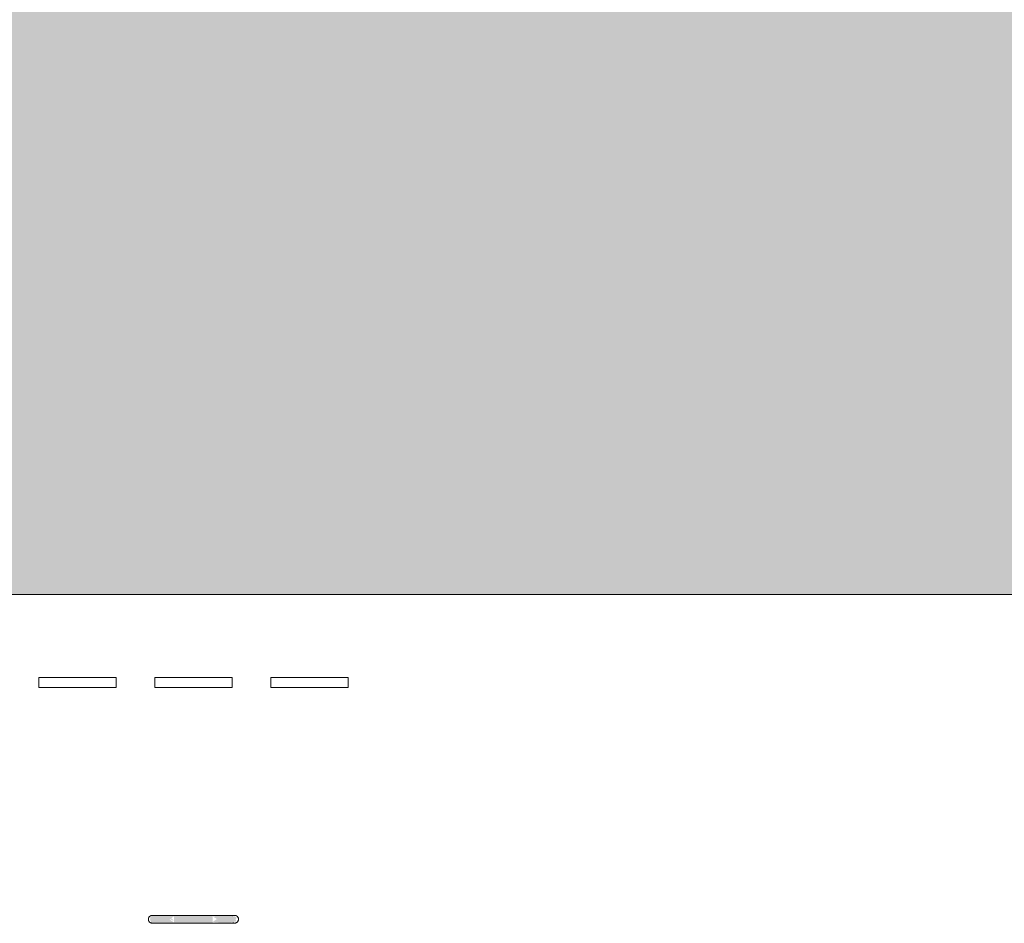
# Model space of a CAD drawing. Header units: millimetres. Extents: x 5980700 to 6194397, y -12939 to 2351883.
# Tile 2 of 124: x 6023426 to 6024700, y -10551 to -9382. Entities that reach past the tile are written whole.
import ezdxf

# ---------------------------------------------------------------- set-up
doc = ezdxf.new("R2010")
doc.units = ezdxf.units.MM
for name, color, linetype, lineweight in [('A-FLOR', 192, 'Continuous', 18), ('A-FLOR-PATT', 8, 'Continuous', 18), ('P-SANR-FIXT', 6, 'Continuous', 9)]:
    doc.layers.add(name, color=color, linetype=linetype, lineweight=lineweight)

# ---------------------------------------------------------------- blocks, each defined once
blk = doc.blocks.new('BE-PMSa-MOD-ARQ-CONEXAODOFUTURO-EX-000-R_rvt-1-PLANTA DE CAIMENTO DE PISOS - TÉRREO')
at = {"layer": 'A-FLOR-PATT', "lineweight": 5}
h = blk.add_hatch(dxfattribs=at)
h.set_pattern_fill('FP_2', color=135, style=0, pattern_type=2)
h.set_pattern_definition([(0, (0, 0), (812.8, 203.2), [33.528, -576.072, 33.528, -576.072, -3251.2]), (0, (0, 0), (812.8, 203.2), [-1219.2, 33.528, -1185.672, 33.528, -576.072, -1422.4]), (0, (0, 0), (812.8, 203.2), [-3048, 33.528, -372.872, 33.528, -982.472]), (120, (304.8, 101.6), (-582.3763620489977, 602.3054481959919), [33.52799999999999, -576.0719999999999, 33.52799999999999, -576.0719999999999, -3251.199999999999]), (120, (304.8, 101.6), (-582.3763620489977, 602.3054481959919), [-1219.2, 33.52799999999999, -1185.672, 33.52799999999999, -576.0719999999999, -1422.4]), (120, (304.8, 101.6), (-582.3763620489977, 602.3054481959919), [-3048, 33.52799999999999, -372.8719999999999, 33.52799999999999, -982.4719999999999]), (240, (406.4, 508), (-230.4236379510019, -805.5054481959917), [33.528, -576.072, 33.528, -576.072, -3251.2]), (240, (406.4, 508), (-230.4236379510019, -805.5054481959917), [-1219.2, 33.528, -1185.672, 33.528, -576.072, -1422.4]), (240, (406.4, 508), (-230.4236379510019, -805.5054481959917), [-3048, 33.528, -372.872, 33.528, -982.472])])
h.paths.add_polyline_path([(13153.13200708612, -10125.84100563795), (14705.38782324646, -10125.84100563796), (14705.38782324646, -9779.8857164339), (14699.38782324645, -9779.8857164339), (14699.38782324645, -9763.237570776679), (14681.68558745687, -9763.757413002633), (14670.96395493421, -9768.482704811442), (14665.88782324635, -9780.73757077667), (14665.88782324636, -9856.278958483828), (14670.73620676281, -9865.0681674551), (14677.45883342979, -9868.493127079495), (14678.38782324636, -9869.242380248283), (14678.38782324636, -9881.040871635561), (14674.1436913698, -9882.10035906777), (14663.09686027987, -9878.012306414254), (14654.48340806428, -9869.156476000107), (14652.0250349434, -9859.981702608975), (14651.89263271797, -9855.73757077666), (14650.88782324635, -9855.73757077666), (14651.89263271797, -9780.73757077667), (14653.73085252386, -9770.127241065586), (14655.24199762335, -9764.487570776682), (14667.13782324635, -9752.591745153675), (14683.38782324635, -9748.23757077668), (14699.38782324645, -9748.23757077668), (14699.38782324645, -9731.589425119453), (14705.38782324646, -9731.589425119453), (14705.38782324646, -9705.737570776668), (14755.38782324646, -9705.737570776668), (14755.38782324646, -9754.737570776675), (14795.38782324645, -9754.737570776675), (14796.02424042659, -9756.737570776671), (14812.38782324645, -9756.737570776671), (14811.36426821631, -9815.737570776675), (14810.34779546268, -9815.737570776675), (14811.47778338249, -9818.171971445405), (14811.43015556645, -9819.291362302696), (14811.44856252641, -9820.918341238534), (14827.38782324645, -9827.197475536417), (14827.38782324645, -10125.84100563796), (21231.38515489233, -10125.84100563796), (21231.38515489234, 5919.158994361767), (12003.88515489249, 5918.472013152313), (12003.8851548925, 5447.158205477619), (12268.88333741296, 5447.158205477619), (12268.88333741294, 4674.158994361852), (15653.88333741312, 4674.158994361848), (15653.88333741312, 5447.158205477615), (15923.88333741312, 5447.15820547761), (15923.88333741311, 4674.158994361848), (19999.38682609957, 4674.158994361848), (19999.38682609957, 5447.158205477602), (20269.38682609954, 5447.158205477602), (20269.38682609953, 4280.731645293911), (20299.38682609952, 4280.731645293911), (20298.51487451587, 1530.731645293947), (20269.38682609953, 1530.731645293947), (20269.38682609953, 1143.558994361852), (20299.38682609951, 1143.558994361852), (20298.51487451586, -1606.441005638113), (20269.38682609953, -1606.441005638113), (20269.38682609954, -2040.191005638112), (20299.38682609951, -2040.191005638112), (20298.51487451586, -4790.191005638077), (20269.38682609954, -4790.191005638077), (20269.38682609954, -5273.941005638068), (20299.38682609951, -5273.941005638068), (20298.51487451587, -8023.941005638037), (20269.38682609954, -8023.941005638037), (20269.38682609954, -9308.841005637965), (19999.38682609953, -9308.841005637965), (19999.38682609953, -8513.841794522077), (19913.38333741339, -8513.841794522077), (19913.38333741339, -8347.825683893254), (19635.38599049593, -8347.825683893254), (19635.38599049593, -8377.825683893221), (16285.38599049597, -8376.953732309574), (16285.38599049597, -8347.825683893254), (15971.88333741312, -8347.825683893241), (15971.88333741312, -8513.84179452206), (15921.38515489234, -8513.84179452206), (15921.38515489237, -9312.594001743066), (15651.38515489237, -9312.594001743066), (15651.3851548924, -8513.84179452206), (15603.38515489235, -8513.841794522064), (15603.38515489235, -8377.825683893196), (12316.88333741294, -8377.82568389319), (12316.88333741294, -8513.841794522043), (12268.88333741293, -8513.841794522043), (12268.88333741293, -9312.59400174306), (11998.88333741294, -9312.59400174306), (11998.88333741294, -8513.841794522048), (11950.88333741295, -8513.841794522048), (11950.88333741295, -8347.825683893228), (11867.63333741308, -8347.825683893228), (11867.63333741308, -8377.82568389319), (8517.633337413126, -8376.953732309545), (8517.633337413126, -8347.825683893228), (8434.383337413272, -8347.825683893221), (8434.383337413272, -8468.841794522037), (8419.38333741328, -8468.841794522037), (8419.38333741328, -8498.841794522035), (8434.383337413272, -8498.841794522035), (8434.383337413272, -8513.841794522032), (8386.383337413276, -8513.841794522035), (8386.383337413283, -9312.594001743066), (8116.383337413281, -9312.594001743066), (8116.383337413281, -9125.841005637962), (2121.38333741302, -9125.841005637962), (2121.38333741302, -9312.594001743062), (1851.383337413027, -9312.594001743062), (1851.383337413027, -9125.841005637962), (-4143.616662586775, -9125.841005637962), (-4143.616662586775, -9312.594001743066), (-4413.616662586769, -9312.594001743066), (-4413.616662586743, -8513.841794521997), (-4461.61666258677, -8513.841794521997), (-4461.61666258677, -8498.841794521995), (-4446.616662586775, -8498.841794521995), (-4446.616662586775, -8468.841794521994), (-4461.61666258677, -8468.841794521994), (-4461.61666258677, -8347.825683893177), (-4547.366662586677, -8347.825683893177), (-4547.366662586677, -8377.825683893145), (-7897.36666258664, -8376.953732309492), (-7897.36666258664, -8347.825683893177), (-7983.116662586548, -8347.825683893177), (-7983.116662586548, -8513.841794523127), (-8031.114845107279, -8513.841794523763), (-8031.114845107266, -9308.841005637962), (-8301.114845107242, -9308.841005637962), (-8301.114845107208, -8513.84179452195), (-8349.116662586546, -8513.841794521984), (-8349.116662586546, -8347.825683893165), (-8354.864845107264, -8347.825683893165), (-8354.864845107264, -8377.825683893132), (-11704.86484510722, -8376.953732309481), (-11704.86484510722, -8347.825683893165), (-11710.61666258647, -8347.825683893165), (-11710.61666258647, -8513.841794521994), (-11758.61484510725, -8513.841794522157), (-11758.61484510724, -9308.841005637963), (-12028.61484510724, -9308.841005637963), (-12028.61484510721, -8513.841794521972), (-12076.61666258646, -8513.841794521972), (-12076.61666258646, -8347.825683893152), (-12498.61666258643, -8347.825683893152), (-12498.61666258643, -8377.82568389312), (-15848.61666258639, -8376.953732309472), (-15848.61666258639, -8347.825683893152), (-16270.61666258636, -8347.82568389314), (-16270.61666258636, -8513.841794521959), (-16356.6158860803, -8513.84179452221), (-16356.61588608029, -9308.841005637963), (-16626.61588608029, -9308.841005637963), (-16626.61588608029, -7987.079408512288), (-16656.61588608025, -7987.079408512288), (-16655.74393449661, -5237.079408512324), (-16626.61588608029, -5237.079408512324), (-16626.61588608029, -4803.341005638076), (-16656.61588608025, -4803.341005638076), (-16655.7439344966, -2053.341005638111), (-16626.61588608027, -2053.341005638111), (-16626.61588608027, -1620.841794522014), (-16656.61588608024, -1620.841794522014), (-16655.74393449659, 1129.158205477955), (-16626.61588608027, 1129.158205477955), (-16626.61588608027, 1534.158205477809), (-16656.61588608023, 1534.158205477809), (-16655.74393449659, 4284.158205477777), (-16626.61588608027, 4284.158205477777), (-16626.61588608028, 5479.158994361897), (-16356.61588608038, 5479.158994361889), (-16356.61588608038, 4674.158994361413), (-12028.61666258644, 4674.158994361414), (-12028.61666258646, 5447.158205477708), (-11733.61666258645, 5446.941285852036), (-11733.61666258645, 4674.158994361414), (-8301.114845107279, 4674.158994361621), (-8301.114845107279, 5447.158205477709), (-8031.114845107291, 5447.158205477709), (-8031.114845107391, 5919.158994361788), (-17588.61484510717, 5919.158994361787), (-17588.6148451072, -10125.84100563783), (8442.166919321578, -10125.84100563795)])
h.paths.add_polyline_path([(14664.88301377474, -9780.73757077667), (14665.63226694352, -9779.779781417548), (14664.44050548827, -9775.73581322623)])
h.paths.add_polyline_path([(-16089.6590788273, -8758.10531785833), (-16115.54098333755, -8754.697900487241), (-16139.6590788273, -8744.707858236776), (-16160.36975694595, -8728.815995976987), (-16176.26161920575, -8708.105317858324), (-16186.2516614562, -8683.987222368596), (-16189.6590788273, -8658.105317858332), (-16186.2516614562, -8632.223413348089), (-16176.26161920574, -8608.105317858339), (-16160.36975694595, -8587.39463973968), (-16139.6590788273, -8571.502777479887), (-16115.54098333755, -8561.512735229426), (-16089.6590788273, -8558.105317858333), (-16063.77717431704, -8561.512735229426), (-16039.65907882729, -8571.502777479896), (-16018.94840070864, -8587.394639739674), (-16003.05653844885, -8608.105317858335), (-15993.06649619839, -8632.22341334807), (-15989.6590788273, -8658.105317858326), (-15993.06649619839, -8683.987222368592), (-16003.05653844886, -8708.10531785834), (-16018.94840070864, -8728.815995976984), (-16039.65907882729, -8744.707858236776), (-16063.77717431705, -8754.697900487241)])
h.paths.add_polyline_path([(19732.71217533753, -8754.668450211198), (19706.83027082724, -8751.260990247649), (19682.71217533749, -8741.270823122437), (19660.00862136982, -8722.781563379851), (19646.10963495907, -8704.667825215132), (19636.11959270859, -8680.54942825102), (19632.71217533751, -8648.664394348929), (19632.71217533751, -8622.782813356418), (19636.11959270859, -8596.901232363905), (19646.10963495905, -8572.783438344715), (19662.00149721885, -8552.073019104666), (19682.71217533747, -8536.181355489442), (19706.83027082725, -8526.191438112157), (19732.7121753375, -8522.784063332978), (19758.59407984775, -8526.191438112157), (19782.71217533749, -8536.181355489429), (19803.42285345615, -8552.073019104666), (19819.31471571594, -8572.783438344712), (19829.30475796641, -8596.901232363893), (19832.7121753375, -8628.39034617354), (19832.7121753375, -8654.66720021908), (19827.88084468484, -8683.987101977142), (19816.67739151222, -8708.104895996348), (19803.42285345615, -8725.378762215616), (19782.71217533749, -8741.27082312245), (19758.59407984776, -8751.260990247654)])
h.paths.add_polyline_path([(15648.38515489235, -8468.841794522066), (15650.88333741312, -8468.841794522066), (15650.88333741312, -8347.825683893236), (15648.38515489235, -8347.825683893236), (15648.38515489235, -8375.919436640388)])
h.paths.add_polyline_path([(-15957.766248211, 4689.65210732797), (-15964.016248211, 4691.326789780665), (-15966.60508297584, 4693.313272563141), (-15969.84032103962, 4698.916869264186), (-15969.84032103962, 4705.387345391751), (-15966.60508297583, 4710.990942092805), (-15961.00148627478, 4714.226180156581), (-15954.53101014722, 4714.226180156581), (-15948.92741344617, 4710.990942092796), (-15945.69217538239, 4705.387345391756), (-15945.69217538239, 4698.916869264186), (-15948.92741344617, 4693.313272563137), (-15954.53101014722, 4690.078034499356)])
h.paths.add_polyline_path([(19572.98503538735, 4699.192323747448), (19566.73503538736, 4700.867006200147), (19564.14620062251, 4702.853488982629), (19560.91096255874, 4708.45708568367), (19560.91096255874, 4714.927561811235), (19564.14620062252, 4720.531158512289), (19569.74979732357, 4723.766396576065), (19576.22027345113, 4723.766396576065), (19581.82387015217, 4720.53115851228), (19585.05910821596, 4714.927561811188), (19585.05910821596, 4708.457085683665), (19581.82387015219, 4702.853488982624), (19576.22027345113, 4699.618250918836)])
h.paths.add_polyline_path([(19732.7121753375, 4730.240264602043), (19706.83027082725, 4733.647681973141), (19682.7121753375, 4743.637724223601), (19662.00149721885, 4759.529586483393), (19646.10963495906, 4780.240264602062), (19636.11959270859, 4804.358360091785), (19632.71217533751, 4830.240264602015), (19636.11959270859, 4856.122169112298), (19646.10963495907, 4880.240264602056), (19662.00149721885, 4900.950942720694), (19682.7121753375, 4916.84280498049), (19706.83027082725, 4926.832847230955), (19732.7121753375, 4930.240264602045), (19758.59407984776, 4926.832847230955), (19782.71217533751, 4916.842804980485), (19803.42285345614, 4900.950942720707), (19819.31471571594, 4880.240264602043), (19829.30475796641, 4856.122169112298), (19832.7121753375, 4830.24026460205), (19829.30475796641, 4804.358360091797), (19819.31471571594, 4780.240264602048), (19803.42285345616, 4759.529586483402), (19782.71217533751, 4743.63772422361), (19758.59407984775, 4733.647681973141)])
h.paths.add_polyline_path([(-16089.6590788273, 4736.408178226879), (-16115.54098333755, 4739.815595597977), (-16139.6590788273, 4749.805637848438), (-16160.36975694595, 4765.697500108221), (-16176.26161920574, 4786.408178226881), (-16186.2516614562, 4810.526273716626), (-16189.6590788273, 4836.408178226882), (-16186.2516614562, 4862.29008273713), (-16176.26161920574, 4886.408178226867), (-16160.36975694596, 4907.118856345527), (-16139.6590788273, 4923.010718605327), (-16115.54098333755, 4933.000760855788), (-16089.6590788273, 4936.408178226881), (-16063.77717431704, 4933.000760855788), (-16039.6590788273, 4923.010718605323), (-16018.94840070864, 4907.118856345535), (-16003.05653844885, 4886.408178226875), (-15993.06649619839, 4862.29008273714), (-15989.6590788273, 4836.408178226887), (-15993.06649619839, 4810.526273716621), (-16003.05653844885, 4786.408178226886), (-16018.94840070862, 4765.697500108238), (-16039.6590788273, 4749.805637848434), (-16063.77717431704, 4739.815595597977)])
at = {"layer": 'A-FLOR', "color": 250, "lineweight": 5}
blk.add_line((-17588.61484510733, -10125.84100563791), (14705.38782324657, -10125.84100563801), dxfattribs=at)
blk = doc.blocks.new('ESG_Caixa de Inspeção de Alvenaria - Caixa de Inspeção de Alvenaria-25572647-PLANTA DE CAIMENTO DE PISOS - TÉRREO')
at = {"layer": 'P-SANR-FIXT'}
for points in [[(-45.06444745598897, 4.953975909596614), (-56.39399028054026, 2.4999999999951), (-55.23126137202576, 2.4999999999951), (-54.49909790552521, -8.662937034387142e-12), (-29.59757034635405, 0.1189938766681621), (-25.00000000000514, 3.535533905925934), (-40.53920630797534, 4.916099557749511), (-42.2297794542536, 4.930729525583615)], [(-25.00000000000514, 4.999999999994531), (-25.00000000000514, -8.662937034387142e-12), (24.9999999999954, -8.662937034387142e-12), (24.9999999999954, 4.999999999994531)], [(-48.3644386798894, -8.662937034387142e-12), (-54.49909790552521, -8.662937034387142e-12), (-56.02448755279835, -1.857461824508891), (-54.05711557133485, -3.556085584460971), (-45.06444716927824, -4.953975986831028), (-29.9557535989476, -4.330127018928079), (-25.00000000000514, -3.535533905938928), (-30.93594300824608, -8.662937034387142e-12), (-45.0644471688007, -8.662937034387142e-12)], [(-25.00000000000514, -8.662937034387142e-12), (-25.00000000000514, -5.000000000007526), (24.9999999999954, -4.330127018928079), (24.9999999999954, -8.662937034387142e-12)]]:
    blk.add_hatch(color=55, dxfattribs=at).paths.add_polyline_path(points)
h = blk.add_hatch(color=55, dxfattribs=at)
h.paths.add_polyline_path([(35.91782398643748, 4.998261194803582), (24.9999999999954, 4.330127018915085), (31.27030520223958, -8.662937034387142e-12), (56.18997775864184, -4.331468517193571e-12), (54.49909790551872, 4.628486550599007), (47.09651094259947, 4.953975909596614), (40.04313700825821, 4.330127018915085), (36.63696859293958, 4.881788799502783)])
h.paths.add_polyline_path([(24.9999999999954, 2.4999999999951), (27.37884900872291, -8.662937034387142e-12), (29.757698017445, -8.662937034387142e-12), (27.29493230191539, 1.294095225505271)])
h = blk.add_hatch(color=55, dxfattribs=at)
h.paths.add_polyline_path([(56.18997776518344, -4.331468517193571e-12), (29.757698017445, -8.662937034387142e-12), (24.9999999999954, -4.330127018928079), (37.19190500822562, -4.791911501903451), (43.70526219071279, -4.330127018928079), (52.96204229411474, -4.916099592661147), (55.45227488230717, -3.535533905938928), (55.65554239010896, -2.561348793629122)])
h.paths.add_polyline_path([(29.757698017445, -8.662937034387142e-12), (27.37884900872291, -8.662937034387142e-12), (28.17179867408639, -0.8333333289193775)])
at = {"layer": 'P-SANR-FIXT', "color": 130}
for p, q in [((24.9999999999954, 4.999999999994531), (-25.00000000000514, 4.999999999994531)), ((-25.00000000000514, -5.000000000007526), (24.9999999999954, -5.000000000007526)), ((-199.9999999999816, -299.9999999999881), (-199.9999999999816, -313.0000000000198)), ((-200.000000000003, -299.9999999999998), (-100.000000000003, -299.9999999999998)), ((-99.9999999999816, -313.0000000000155), (-99.9999999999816, -299.9999999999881)), ((-49.9999999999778, -299.9999999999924), (-49.9999999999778, -313.0000000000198)), ((-50, -299.9999999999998), (50, -299.9999999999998)), ((50.0000000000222, -313.0000000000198), (50.0000000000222, -299.9999999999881)), ((100.0000000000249, -299.9999999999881), (100.0000000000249, -313.0000000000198)), ((100.000000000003, -299.9999999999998), (200.000000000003, -299.9999999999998)), ((200.0000000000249, -313.0000000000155), (200.0000000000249, -299.9999999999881)), ((-100.000000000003, -313.0000000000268), (-200.000000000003, -313.0000000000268)), ((50, -313.0000000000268), (-50, -313.0000000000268)), ((200.000000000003, -313.0000000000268), (100.000000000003, -313.0000000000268))]:
    blk.add_line(p, q, dxfattribs=at)
at = {"layer": 'P-SANR-FIXT', "color": 130, "flags": 128}
for points in [[(-58.33333333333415, -8.662937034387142e-12), (-58.32933386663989, 0.1999466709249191), (-58.31734186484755, 0.3995734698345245), (-58.29737651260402, 0.5985610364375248), (-58.26946975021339, 0.796591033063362), (-58.23366622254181, 0.993346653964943), (-58.19002320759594, 1.188513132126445), (-58.13861052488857, 1.381778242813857), (-58.07951042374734, 1.572832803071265), (-58.01281745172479, 1.761371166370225), (-57.93863830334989, 1.947091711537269), (-57.85709164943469, 2.129697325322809), (-57.76830794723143, 2.308895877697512), (-57.67242923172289, 2.484400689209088), (-57.56960888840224, 2.655930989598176), (-57.46001140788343, 2.8232123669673), (-57.34381212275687, 2.985977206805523), (-57.22119692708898, 3.143965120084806), (-57.09236197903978, 3.296923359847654), (-56.95751338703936, 3.444607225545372), (-56.81686688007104, 3.586780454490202), (-56.67064746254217, 3.723215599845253), (-56.51908905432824, 3.853694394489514), (-56.3624341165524, 3.978008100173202), (-56.20093326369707, 4.095957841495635), (-56.0348448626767, 4.20735492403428), (-55.86443461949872, 4.312021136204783), (-55.68997515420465, 4.409789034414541), (-55.51174556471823, 4.500502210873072), (-55.33003098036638, 4.584015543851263), (-55.14512210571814, 4.660195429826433), (-54.95731475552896, 4.728919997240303), (-54.76690938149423, 4.790079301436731), (-54.574210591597, 4.843575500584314), (-54.37952666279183, 4.889323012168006), (-54.18316904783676, 4.927248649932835), (-53.98545187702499, 4.957291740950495), (-53.78669145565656, 4.979404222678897), (-53.58720575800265, 4.993550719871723), (-53.38731391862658, 4.999708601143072), (-53.33333333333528, 4.999999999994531)], [(-53.33333333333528, 4.999999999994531), (-53.31066968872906, 4.999999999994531), (-53.28427124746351, 4.999999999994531)], [(-25.00000000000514, 4.999999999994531), (-26.13303113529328, 4.999999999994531), (-27.26424966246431, 4.999999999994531), (-28.39184587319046, 4.999999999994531), (-29.5140158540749, 4.999999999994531), (-30.62896437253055, 4.999999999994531), (-31.73490774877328, 4.999999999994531), (-32.83007670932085, 4.999999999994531), (-33.91271921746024, 4.999999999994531), (-34.98110327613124, 4.999999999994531), (-36.03351969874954, 4.999999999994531), (-37.0682848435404, 4.999999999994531), (-38.0837433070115, 4.999999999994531), (-39.07827057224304, 4.999999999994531), (-40.05027560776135, 4.999999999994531), (-40.99820341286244, 4.999999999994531), (-41.92053750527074, 4.999999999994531), (-42.81580234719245, 4.999999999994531), (-43.68256570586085, 4.999999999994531), (-44.51944094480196, 4.999999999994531), (-45.32508924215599, 4.999999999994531), (-46.09822173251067, 4.999999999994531), (-46.83760156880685, 4.999999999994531), (-47.54204590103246, 4.999999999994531), (-48.21042776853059, 4.999999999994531), (-48.84167790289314, 4.999999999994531), (-49.43478643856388, 4.999999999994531), (-49.98880452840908, 4.999999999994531), (-50.50284586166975, 4.999999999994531), (-50.97608808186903, 4.999999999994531), (-51.40777410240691, 4.999999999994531), (-51.79721331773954, 4.999999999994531), (-52.14378270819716, 4.999999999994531), (-52.44692783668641, 4.999999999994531), (-52.70616373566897, 4.999999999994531), (-52.92107568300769, 4.999999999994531), (-53.09131986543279, 4.999999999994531), (-53.21662392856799, 4.999999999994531), (-53.2967874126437, 4.999999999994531), (-53.33168207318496, 4.999999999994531)], [(53.33333333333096, 4.999999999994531), (53.3106696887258, 4.999999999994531), (53.24271501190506, 4.999999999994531), (53.12957801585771, 4.999999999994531), (52.97143969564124, 4.999999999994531), (52.76855303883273, 4.999999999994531), (52.52124262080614, 4.999999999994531), (52.22990408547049, 4.999999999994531), (51.89500351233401, 4.999999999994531), (51.51707667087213, 4.999999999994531), (51.09672816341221, 4.999999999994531), (50.63463045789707, 4.999999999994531), (50.13152281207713, 4.999999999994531), (49.58821009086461, 4.999999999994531), (49.00556147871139, 4.999999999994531), (48.38450908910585, 4.999999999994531), (47.72604647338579, 4.999999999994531), (47.03122703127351, 4.999999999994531), (46.30116232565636, 4.999999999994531), (45.5370203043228, 4.999999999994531), (44.74002343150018, 4.999999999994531), (43.91144673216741, 4.999999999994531), (43.05261575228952, 4.999999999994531), (42.16490443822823, 4.999999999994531), (41.2497329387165, 4.999999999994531), (40.30856533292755, 4.999999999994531), (39.34290728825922, 4.999999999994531), (38.35430365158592, 4.999999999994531), (37.3443359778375, 4.999999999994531), (36.31461999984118, 4.999999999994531), (35.2668030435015, 4.999999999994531), (34.2025613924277, 4.999999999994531), (33.12359760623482, 4.999999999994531), (32.0316377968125, 4.999999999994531), (30.92842886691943, 4.999999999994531), (29.81573571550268, 4.999999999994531), (28.6953384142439, 4.999999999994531), (27.56902935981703, 4.999999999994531), (26.43861040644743, 4.999999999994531), (25.3058899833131, 4.999999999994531), (24.9999999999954, 4.999999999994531)], [(53.28427124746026, 4.999999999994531), (53.32829573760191, 4.999999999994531), (53.33333333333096, 4.999999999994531)], [(53.33333333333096, 4.999999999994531), (53.53328000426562, 4.996000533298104), (53.73290680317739, 4.984008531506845), (53.93189436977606, 4.96404317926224), (54.12992436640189, 4.936136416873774), (54.32667998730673, 4.900332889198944), (54.52184646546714, 4.856689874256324), (54.71511157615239, 4.805277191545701), (54.90616613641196, 4.746177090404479), (55.09470449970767, 4.679484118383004), (55.28042504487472, 4.605304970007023), (55.46303065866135, 4.523758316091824), (55.64222921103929, 4.434974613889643), (55.81773402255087, 4.339095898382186), (55.98926432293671, 4.236275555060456), (56.15654570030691, 4.126678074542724), (56.31931054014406, 4.010478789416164), (56.47729845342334, 3.887863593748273), (56.63025669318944, 3.759028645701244), (56.77794055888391, 3.624180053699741), (56.92011378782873, 3.483533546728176), (57.05654893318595, 3.337314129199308), (57.18702772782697, 3.185755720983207), (57.31134143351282, 3.029100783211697), (57.42929117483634, 2.867599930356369), (57.54068825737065, 2.701511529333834), (57.64535446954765, 2.531101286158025), (57.74312236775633, 2.356641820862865), (57.83383554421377, 2.178412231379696), (57.9173488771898, 1.996697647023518), (57.99352876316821, 1.811788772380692), (58.06225333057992, 1.623981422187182), (58.12341263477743, 1.433576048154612), (58.17690883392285, 1.240877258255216), (58.22265634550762, 1.046193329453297), (58.26058198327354, 0.8498357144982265), (58.29062507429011, 0.652118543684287), (58.3127375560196, 0.4533581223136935), (58.32688405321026, 0.2538724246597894), (58.33304193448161, 0.05398058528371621), (58.33333333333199, -4.331468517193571e-12)], [(-53.33333333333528, -5.000000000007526), (-53.53328000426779, -4.996000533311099), (-53.73290680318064, -4.98400853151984), (-53.93189436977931, -4.964043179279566), (-54.12992436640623, -4.936136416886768), (-54.32667998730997, -4.900332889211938), (-54.5218464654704, -4.856689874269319), (-54.71511157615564, -4.805277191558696), (-54.9061661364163, -4.746177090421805), (-55.09470449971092, -4.679484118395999), (-55.28042504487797, -4.605304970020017), (-55.46303065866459, -4.523758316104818), (-55.64222921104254, -4.434974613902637), (-55.81773402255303, -4.339095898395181), (-55.98926432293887, -4.236275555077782), (-56.15654570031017, -4.126678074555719), (-56.31931054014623, -4.010478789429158), (-56.47729845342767, -3.887863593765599), (-56.6302566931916, -3.759028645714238), (-56.77794055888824, -3.624180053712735), (-56.92011378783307, -3.483533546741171), (-57.0565489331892, -3.337314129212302), (-57.18702772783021, -3.185755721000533), (-57.31134143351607, -3.029100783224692), (-57.42929117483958, -2.867599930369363), (-57.54068825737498, -2.701511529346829), (-57.6453544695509, -2.53110128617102), (-57.74312236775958, -2.356641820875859), (-57.8338355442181, -2.17841223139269), (-57.91734887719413, -1.996697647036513), (-57.99352876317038, -1.811788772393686), (-58.06225333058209, -1.623981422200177), (-58.12341263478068, -1.433576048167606), (-58.1769088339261, -1.24087725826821), (-58.22265634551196, -1.046193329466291), (-58.26058198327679, -0.8498357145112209), (-58.29062507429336, -0.6521185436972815), (-58.31273755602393, -0.4533581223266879), (-58.3268840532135, -0.2538724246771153), (-58.33304193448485, -0.05398058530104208), (-58.33333333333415, -8.662937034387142e-12)], [(-53.28427124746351, -5.000000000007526), (-53.32829573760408, -5.000000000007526), (-53.33333333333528, -5.000000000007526)], [(-53.33333333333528, -5.000000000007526), (-53.31066968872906, -5.000000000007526), (-53.24271501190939, -5.000000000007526), (-53.12957801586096, -5.000000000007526), (-52.97143969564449, -5.000000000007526), (-52.76855303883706, -5.000000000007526), (-52.52124262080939, -5.000000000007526), (-52.22990408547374, -5.000000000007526), (-51.89500351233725, -5.000000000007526), (-51.51707667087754, -5.000000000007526), (-51.09672816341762, -5.000000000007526), (-50.6346304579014, -5.000000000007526), (-50.13152281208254, -5.000000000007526), (-49.58821009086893, -5.000000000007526), (-49.00556147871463, -5.000000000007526), (-48.38450908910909, -5.000000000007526), (-47.7260464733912, -5.000000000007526), (-47.03122703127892, -5.000000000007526), (-46.30116232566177, -5.000000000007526), (-45.53702030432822, -5.000000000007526), (-44.7400234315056, -5.000000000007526), (-43.9114467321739, -5.000000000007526), (-43.05261575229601, -5.000000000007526), (-42.16490443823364, -5.000000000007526), (-41.24973293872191, -5.000000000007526), (-40.30856533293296, -5.000000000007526), (-39.34290728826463, -5.000000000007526), (-38.35430365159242, -5.000000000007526), (-37.344335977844, -5.000000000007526), (-36.31461999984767, -5.000000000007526), (-35.26680304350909, -5.000000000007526), (-34.20256139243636, -5.000000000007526), (-33.12359760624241, -5.000000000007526), (-32.03163779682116, -5.000000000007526), (-30.92842886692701, -5.000000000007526), (-29.81573571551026, -5.000000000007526), (-28.69533841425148, -5.000000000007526), (-27.56902935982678, -5.000000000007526), (-26.4386104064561, -5.000000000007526), (-25.30588998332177, -5.000000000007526), (-25.00000000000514, -5.000000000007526)], [(24.9999999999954, -5.000000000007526), (26.13303113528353, -5.000000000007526), (27.26424966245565, -5.000000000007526), (28.3918458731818, -5.000000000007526), (29.51401585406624, -5.000000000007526), (30.62896437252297, -5.000000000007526), (31.73490774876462, -5.000000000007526), (32.83007670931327, -5.000000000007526), (33.91271921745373, -5.000000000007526), (34.98110327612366, -5.000000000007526), (36.03351969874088, -5.000000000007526), (37.06828484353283, -5.000000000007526), (38.083743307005, -5.000000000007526), (39.07827057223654, -5.000000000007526), (40.05027560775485, -5.000000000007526), (40.99820341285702, -5.000000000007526), (41.92053750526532, -5.000000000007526), (42.81580234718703, -5.000000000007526), (43.68256570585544, -5.000000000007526), (44.51944094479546, -5.000000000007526), (45.32508924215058, -5.000000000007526), (46.09822173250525, -5.000000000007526), (46.83760156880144, -5.000000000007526), (47.54204590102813, -5.000000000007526), (48.21042776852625, -5.000000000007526), (48.84167790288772, -5.000000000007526), (49.43478643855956, -5.000000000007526), (49.98880452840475, -5.000000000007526), (50.50284586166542, -5.000000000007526), (50.9760880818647, -5.000000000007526), (51.40777410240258, -5.000000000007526), (51.79721331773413, -5.000000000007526), (52.14378270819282, -5.000000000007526), (52.44692783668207, -5.000000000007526), (52.70616373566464, -5.000000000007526), (52.92107568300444, -5.000000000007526), (53.09131986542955, -5.000000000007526), (53.21662392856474, -5.000000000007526), (53.29678741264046, -5.000000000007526), (53.33168207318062, -5.000000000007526)], [(53.33333333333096, -5.000000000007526), (53.3106696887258, -5.000000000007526), (53.28427124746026, -5.000000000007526)], [(58.33333333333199, -4.331468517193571e-12), (58.32933386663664, -0.199946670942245), (58.31734186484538, -0.3995734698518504), (58.29737651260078, -0.5985610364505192), (58.26946975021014, -0.7965910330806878), (58.23366622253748, -0.9933466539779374), (58.19002320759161, -1.188513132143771), (58.1386105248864, -1.381778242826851), (58.07951042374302, -1.572832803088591), (58.01281745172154, -1.761371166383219), (57.93863830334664, -1.947091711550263), (57.85709164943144, -2.129697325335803), (57.76830794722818, -2.308895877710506), (57.67242923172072, -2.484400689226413), (57.56960888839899, -2.65593098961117), (57.46001140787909, -2.823212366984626), (57.34381212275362, -2.985977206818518), (57.22119692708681, -3.143965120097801), (57.09236197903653, -3.296923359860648), (56.95751338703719, -3.444607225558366), (56.81686688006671, -3.586780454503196), (56.67064746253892, -3.723215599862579), (56.51908905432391, -3.853694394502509), (56.36243411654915, -3.978008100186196), (56.20093326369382, -4.09595784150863), (56.03484486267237, -4.207354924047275), (55.86443461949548, -4.312021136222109), (55.68997515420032, -4.409789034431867), (55.51174556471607, -4.500502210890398), (55.33003098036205, -4.584015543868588), (55.14512210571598, -4.66019542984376), (54.95731475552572, -4.728919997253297), (54.76690938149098, -4.790079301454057), (54.57421059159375, -4.843575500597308), (54.37952666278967, -4.889323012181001), (54.18316904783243, -4.927248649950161), (53.98545187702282, -4.95729174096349), (53.78669145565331, -4.979404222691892), (53.58720575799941, -4.993550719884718), (53.38731391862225, -4.999708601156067), (53.33333333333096, -5.000000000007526)]]:
    blk.add_lwpolyline(points, dxfattribs=at)
at = {"layer": 'P-SANR-FIXT', "color": 130}
for centre, major_axis, ratio, start_param, end_param in [((-53.28427124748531, -1.54308565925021e-11), (0, 4.999999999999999), 0.9982683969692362, 5.759586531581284, 7.853981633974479), ((53.28427124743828, -1.54308565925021e-11), (1.634554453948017e-12, 4.999999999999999), 0.998268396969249, 6.021385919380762, 6.283185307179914), ((53.28427124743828, -1.54308565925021e-11), (0, 4.999999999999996), 0.9982683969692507, 4.712388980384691, 5.786640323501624), ((-53.28427124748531, -1.54308565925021e-11), (0, 5.000000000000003), 0.9982683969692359, 1.570796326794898, 3.665191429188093), ((53.28427124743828, -1.54308565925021e-11), (0, 5.000000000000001), 0.9982683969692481, 3.141592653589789, 3.403392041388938), ((53.28427124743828, -1.54308565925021e-11), (0, 4.999999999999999), 0.998268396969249, 3.638137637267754, 4.712388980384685)]:
    blk.add_ellipse(centre, major_axis=major_axis, ratio=ratio, start_param=start_param, end_param=end_param, dxfattribs=at)
blk = doc.blocks.new('BE-PMSa-MOD-ESG-CONEXAODOFUTURO-EX-000-R_rvt-1-PLANTA DE CAIMENTO DE PISOS - TÉRREO')
at = {"layer": 'P-SANR-FIXT', "color": 21, "lineweight": 9, "rotation": 180}
blk.add_blockref('ESG_Caixa de Inspeção de Alvenaria - Caixa de Inspeção de Alvenaria-25572647-PLANTA DE CAIMENTO DE PISOS - TÉRREO', (-16823.61488502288, -10545.84103288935), dxfattribs=at)

msp = doc.modelspace()

# ---------------------------------------------------------------- block references
at = {"lineweight": 5}
for name in ['BE-PMSa-MOD-ARQ-CONEXAODOFUTURO-EX-000-R_rvt-1-PLANTA DE CAIMENTO DE PISOS - TÉRREO', 'BE-PMSa-MOD-ESG-CONEXAODOFUTURO-EX-000-R_rvt-1-PLANTA DE CAIMENTO DE PISOS - TÉRREO']:
    msp.add_blockref(name, (6040474.816446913, 0), dxfattribs=at)

doc.saveas('drawing.dxf')
